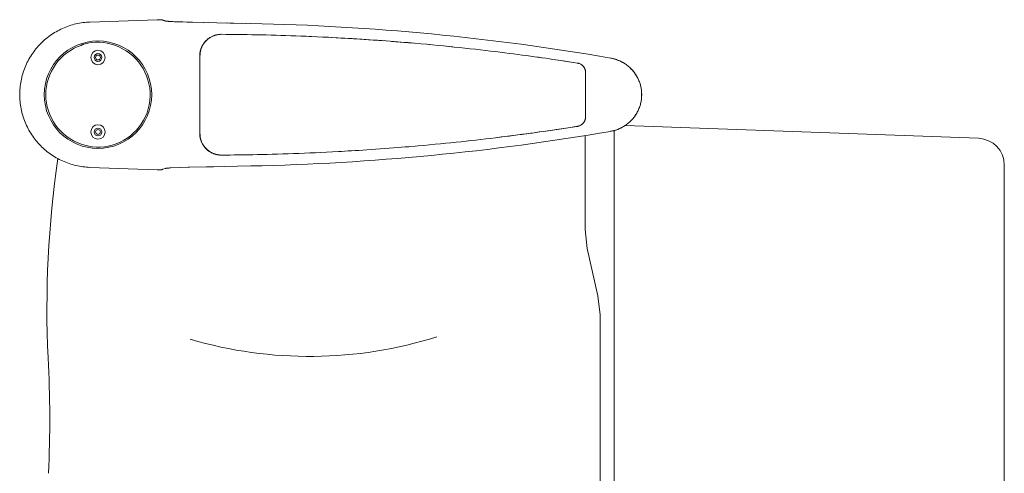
# Model space of a CAD drawing. Header units: inches. Extents: x -2078 to 109126, y -964 to 6385.
# Tile 223 of 256: x 36991 to 37016, y 4264 to 4275. Entities that reach past the tile are written whole.
import ezdxf

# ---------------------------------------------------------------- set-up
doc = ezdxf.new("R2010")
doc.units = ezdxf.units.IN
doc.header["$MEASUREMENT"] = 0
doc.layers.add('16_dwg _2_', color=8, linetype='Continuous', lineweight=9)
doc.layers.add('A-HATCH', color=9, linetype='Continuous')

# ---------------------------------------------------------------- blocks, each defined once
blk = doc.blocks.new('16_dwg _2_-1561311-3-1st Floor - Auditorium')
at = {"color": 254, "lineweight": 9}
for p, q in [((176994.892, 507979.952), (177009.948, 507979.952)), ((176993.897, 507970.36), (176994.223, 507979.299)), ((177010.765, 507970.075), (176994.027, 507970.075)), ((176994.155, 507969.342), (176996.531, 507969.342)), ((176992.183, 507968.238), (176992.168, 507968.134)), ((176991.909, 507965.993), (176991.893, 507965.836)), ((176991.651, 507962.51), (176991.645, 507962.363)), ((176991.312, 507960.64), (176991.314, 507960.738)), ((176994.644, 507960.529), (176994.643, 507960.584)), ((176991.304, 507960.257), (176991.305, 507960.305)), ((176991.306, 507960.352), (176991.308, 507960.448)), ((176994.645, 507960.462), (176994.645, 507960.473)), ((176994.647, 507960.2), (176994.647, 507960.253)), ((176991.607, 507960.008), (176991.609, 507959.998)), ((176994.634, 507960.017), (176994.636, 507960.025)), ((176991.612, 507959.987), (176991.616, 507959.976)), ((176991.709, 507959.798), (176991.71, 507959.797)), ((176991.735, 507959.768), (176991.736, 507959.766)), ((176991.29, 507959.642), (176991.29, 507959.644)), ((176991.291, 507959.68), (176991.291, 507959.683)), ((176991.953, 507959.622), (176991.964, 507959.619)), ((176991.974, 507959.615), (176991.984, 507959.612)), ((176991.993, 507959.61), (176992.003, 507959.607)), ((176994.153, 507959.593), (176994.161, 507959.593)), ((176994.215, 507959.602), (176994.225, 507959.604)), ((176994.948, 507959.642), (176994.948, 507959.644)), ((176991.28, 507959.197), (176991.28, 507959.2)), ((176991.22, 507958.581), (176991.22, 507958.583)), ((176991.22, 507958.569), (176991.22, 507958.555)), ((176992.13, 507955.326), (176992.134, 507955.323)), ((176992.142, 507955.314), (176992.141, 507955.315)), ((176992.259, 507955.247), (176992.257, 507955.248)), ((176992.273, 507955.242), (176992.275, 507955.241)), ((176992.299, 507955.226), (176992.297, 507955.227)), ((176992.323, 507955.217), (176992.324, 507955.217)), ((176992.34, 507955.207), (176992.338, 507955.208)), ((176992.381, 507955.188), (176992.378, 507955.189))]:
    blk.add_line(p, q, dxfattribs=at)
at = {"color": 254, "lineweight": 9, "flags": 128}
for points in [[(176994.046, 507969.988), (176994.042, 507970.01), (176994.037, 507970.037), (176994.03, 507970.063), (176994.023, 507970.089), (176994.015, 507970.115), (176994.007, 507970.141), (176993.998, 507970.166), (176993.988, 507970.191), (176993.977, 507970.216), (176993.965, 507970.241), (176993.953, 507970.265), (176993.941, 507970.289), (176993.927, 507970.312), (176993.913, 507970.335), (176993.899, 507970.358), (176993.883, 507970.38), (176993.867, 507970.401), (176993.851, 507970.423), (176993.834, 507970.443), (176993.816, 507970.464), (176993.798, 507970.483), (176993.779, 507970.502), (176993.76, 507970.521), (176993.74, 507970.539), (176993.72, 507970.557), (176993.699, 507970.574), (176993.678, 507970.59), (176993.656, 507970.605), (176993.634, 507970.62), (176993.611, 507970.635), (176993.588, 507970.649), (176993.565, 507970.662), (176993.542, 507970.674), (176993.518, 507970.686), (176993.493, 507970.697), (176993.469, 507970.707), (176993.444, 507970.717), (176993.419, 507970.726), (176993.394, 507970.734), (176993.368, 507970.741), (176993.343, 507970.748), (176993.317, 507970.754), (176993.291, 507970.759), (176993.264, 507970.764), (176993.238, 507970.768), (176993.212, 507970.771), (176993.185, 507970.773), (176993.159, 507970.774), (176993.132, 507970.775), (176993.106, 507970.775), (176993.079, 507970.774), (176993.053, 507970.773), (176993.026, 507970.771), (176993, 507970.768), (176992.974, 507970.764), (176992.948, 507970.759), (176992.922, 507970.754), (176992.896, 507970.748), (176992.87, 507970.741), (176992.844, 507970.734), (176992.819, 507970.726), (176992.794, 507970.717), (176992.769, 507970.707), (176992.745, 507970.697), (176992.72, 507970.686), (176992.697, 507970.674), (176992.673, 507970.662), (176992.65, 507970.648), (176992.627, 507970.635), (176992.604, 507970.62), (176992.582, 507970.605), (176992.561, 507970.59), (176992.539, 507970.573), (176992.519, 507970.556), (176992.498, 507970.539), (176992.479, 507970.521), (176992.459, 507970.502), (176992.44, 507970.483), (176992.422, 507970.463), (176992.405, 507970.443), (176992.387, 507970.422), (176992.371, 507970.401), (176992.355, 507970.379), (176992.34, 507970.357), (176992.325, 507970.335), (176992.311, 507970.312), (176992.298, 507970.288), (176992.285, 507970.264), (176992.273, 507970.24), (176992.261, 507970.216), (176992.251, 507970.191), (176992.241, 507970.166), (176992.232, 507970.14), (176992.223, 507970.115), (176992.215, 507970.089), (176992.208, 507970.063), (176992.202, 507970.036), (176992.196, 507970.01), (176992.192, 507969.988), (176992.197, 507970.015), (176992.203, 507970.041), (176992.209, 507970.067), (176992.217, 507970.093), (176992.224, 507970.119), (176992.233, 507970.144), (176992.242, 507970.17), (176992.252, 507970.195), (176992.263, 507970.219), (176992.275, 507970.244), (176992.287, 507970.268), (176992.3, 507970.291), (176992.313, 507970.314), (176992.327, 507970.337), (176992.342, 507970.36), (176992.357, 507970.382), (176992.373, 507970.403), (176992.39, 507970.424), (176992.407, 507970.445), (176992.424, 507970.465), (176992.443, 507970.485), (176992.461, 507970.504), (176992.481, 507970.522), (176992.5, 507970.54), (176992.521, 507970.557), (176992.541, 507970.574), (176992.563, 507970.59), (176992.584, 507970.606), (176992.606, 507970.621), (176992.629, 507970.635), (176992.651, 507970.649), (176992.675, 507970.662), (176992.698, 507970.674), (176992.722, 507970.686), (176992.746, 507970.697), (176992.771, 507970.707), (176992.795, 507970.716), (176992.82, 507970.725), (176992.846, 507970.733), (176992.871, 507970.741), (176992.897, 507970.747), (176992.922, 507970.753), (176992.948, 507970.759), (176992.974, 507970.763), (176993.001, 507970.767), (176993.027, 507970.77), (176993.053, 507970.772), (176993.08, 507970.774), (176993.106, 507970.774), (176993.132, 507970.774), (176993.159, 507970.774), (176993.185, 507970.772), (176993.212, 507970.77), (176993.238, 507970.767), (176993.264, 507970.763), (176993.29, 507970.759), (176993.316, 507970.753), (176993.342, 507970.747), (176993.367, 507970.741), (176993.393, 507970.733), (176993.418, 507970.725), (176993.443, 507970.716), (176993.468, 507970.707), (176993.492, 507970.697), (176993.516, 507970.686), (176993.54, 507970.674), (176993.564, 507970.662), (176993.587, 507970.649), (176993.61, 507970.635), (176993.632, 507970.621), (176993.654, 507970.606), (176993.676, 507970.59), (176993.697, 507970.574), (176993.718, 507970.557), (176993.738, 507970.54), (176993.758, 507970.522), (176993.777, 507970.504), (176993.796, 507970.485), (176993.814, 507970.465), (176993.832, 507970.445), (176993.849, 507970.424), (176993.865, 507970.403), (176993.881, 507970.382), (176993.897, 507970.36), (176993.911, 507970.337), (176993.925, 507970.314), (176993.939, 507970.291), (176993.952, 507970.268), (176993.964, 507970.244), (176993.975, 507970.219), (176993.986, 507970.195), (176993.996, 507970.17), (176994.005, 507970.144), (176994.014, 507970.119), (176994.022, 507970.093), (176994.029, 507970.067), (176994.036, 507970.041), (176994.041, 507970.015), (176994.046, 507969.988)], [(177010.637, 507969.342), (177008.261, 507969.342), (177007.782, 507969.396), (177006.58, 507969.668), (177006.101, 507969.721), (176998.691, 507969.721), (176998.211, 507969.668), (176997.01, 507969.396), (176996.531, 507969.342)], [(176992.318, 507969.15), (176992.301, 507969.039), (176992.303, 507969.051), (176992.318, 507969.143), (176992.318, 507969.15), (176992.319, 507969.159), (176992.321, 507969.169), (176992.324, 507969.178), (176992.327, 507969.187), (176992.33, 507969.196), (176992.333, 507969.205), (176992.337, 507969.214), (176992.341, 507969.222), (176992.346, 507969.231), (176992.351, 507969.239), (176992.356, 507969.247), (176992.361, 507969.255), (176992.367, 507969.262), (176992.373, 507969.27), (176992.379, 507969.277), (176992.386, 507969.284), (176992.393, 507969.29), (176992.4, 507969.297), (176992.407, 507969.303), (176992.415, 507969.309), (176992.423, 507969.314), (176992.431, 507969.319), (176992.439, 507969.324), (176992.448, 507969.328), (176992.456, 507969.333), (176992.465, 507969.336), (176992.474, 507969.34), (176992.483, 507969.343), (176992.492, 507969.346), (176992.501, 507969.348), (176992.51, 507969.35), (176992.52, 507969.352), (176992.529, 507969.353), (176992.539, 507969.354), (176992.548, 507969.355), (176992.558, 507969.355), (176993.681, 507969.355), (176993.69, 507969.355), (176993.7, 507969.354), (176993.709, 507969.353), (176993.719, 507969.352), (176993.728, 507969.35), (176993.737, 507969.348), (176993.747, 507969.346), (176993.756, 507969.343), (176993.765, 507969.34), (176993.774, 507969.336), (176993.782, 507969.333), (176993.791, 507969.328), (176993.799, 507969.324), (176993.808, 507969.319), (176993.816, 507969.314), (176993.823, 507969.309), (176993.831, 507969.303), (176993.838, 507969.297), (176993.846, 507969.29), (176993.852, 507969.284), (176993.859, 507969.277), (176993.865, 507969.27), (176993.872, 507969.262), (176993.877, 507969.255), (176993.883, 507969.247), (176993.888, 507969.239), (176993.893, 507969.231), (176993.897, 507969.222), (176993.901, 507969.214), (176993.905, 507969.205), (176993.909, 507969.196), (176993.912, 507969.187), (176993.915, 507969.178), (176993.917, 507969.169), (176993.919, 507969.159), (176993.921, 507969.15), (176993.932, 507969.079), (176993.949, 507968.969), (176993.926, 507969.11), (176993.921, 507969.143), (176993.921, 507969.15)], [(176992.265, 507968.803), (176992.27, 507968.836), (176992.286, 507968.94), (176992.301, 507969.044), (176992.284, 507968.934), (176992.267, 507968.821), (176992.261, 507968.781), (176992.243, 507968.658), (176992.224, 507968.529), (176992.211, 507968.44), (176992.198, 507968.349), (176992.184, 507968.256), (176992.171, 507968.16), (176992.157, 507968.062), (176992.144, 507967.961), (176992.13, 507967.858), (176992.115, 507967.752), (176992.101, 507967.644), (176992.087, 507967.534), (176992.073, 507967.422), (176992.058, 507967.308), (176992.044, 507967.191), (176992.029, 507967.072), (176992.014, 507966.95), (176992, 507966.825), (176991.985, 507966.697), (176991.97, 507966.566), (176991.955, 507966.434), (176991.941, 507966.3), (176991.926, 507966.166), (176991.912, 507966.031), (176991.898, 507965.896), (176991.885, 507965.76), (176991.871, 507965.622), (176991.858, 507965.482), (176991.844, 507965.336), (176991.855, 507965.443)], [(176994.003, 507968.609), (176993.984, 507968.735), (176993.966, 507968.855), (176993.949, 507968.969), (176993.964, 507968.865)], [(176994.014, 507968.529), (176993.998, 507968.637), (176993.98, 507968.758), (176993.964, 507968.865)], [(176994.003, 507968.609), (176994.022, 507968.478), (176994.035, 507968.388), (176994.047, 507968.301), (176994.063, 507968.183), (176994.081, 507968.055), (176994.094, 507967.963), (176994.107, 507967.865), (176994.121, 507967.758), (176994.138, 507967.638), (176994.124, 507967.745), (176994.11, 507967.85), (176994.103, 507967.902), (176994.089, 507968.004), (176994.075, 507968.103), (176994.062, 507968.2)], [(176994.062, 507968.2), (176994.047, 507968.301), (176994.032, 507968.406), (176994.014, 507968.529)], [(176994.195, 507967.19), (176994.181, 507967.305), (176994.166, 507967.419), (176994.152, 507967.53), (176994.138, 507967.638), (176994.153, 507967.515), (176994.171, 507967.377), (176994.189, 507967.23), (176994.208, 507967.074)], [(176994.253, 507966.705), (176994.238, 507966.829), (176994.224, 507966.952), (176994.209, 507967.072), (176994.195, 507967.19)], [(176994.322, 507966.077), (176994.308, 507966.204), (176994.295, 507966.329), (176994.281, 507966.455), (176994.267, 507966.58), (176994.253, 507966.705)], [(176994.348, 507965.817), (176994.335, 507965.948), (176994.322, 507966.077)], [(176994.401, 507965.265), (176994.388, 507965.406), (176994.375, 507965.545), (176994.362, 507965.682), (176994.348, 507965.817)], [(176991.844, 507965.336), (176991.83, 507965.184), (176991.816, 507965.027), (176991.809, 507964.946), (176991.802, 507964.863), (176991.795, 507964.779), (176991.788, 507964.691), (176991.781, 507964.601), (176991.774, 507964.508), (176991.766, 507964.411), (176991.758, 507964.307), (176991.75, 507964.199), (176991.742, 507964.089), (176991.735, 507963.977), (176991.727, 507963.863), (176991.719, 507963.752), (176991.713, 507963.646), (176991.706, 507963.544), (176991.7, 507963.445), (176991.694, 507963.35), (176991.689, 507963.26), (176991.684, 507963.172), (176991.68, 507963.088), (176991.671, 507962.928), (176991.667, 507962.851), (176991.66, 507962.702), (176991.653, 507962.559), (176991.647, 507962.42), (176991.641, 507962.285), (176991.636, 507962.152), (176991.631, 507962.022), (176991.626, 507961.895), (176991.622, 507961.77), (176991.618, 507961.645), (176991.615, 507961.521), (176991.611, 507961.396), (176991.608, 507961.272), (176991.605, 507961.149), (176991.603, 507961.028), (176991.6, 507960.91), (176991.598, 507960.794), (176991.597, 507960.681), (176991.595, 507960.571), (176991.594, 507960.463), (176991.593, 507960.355), (176991.592, 507960.25), (176991.591, 507960.144), (176991.591, 507960.134), (176991.591, 507960.125), (176991.592, 507960.104), (176991.594, 507960.083), (176991.596, 507960.063), (176991.6, 507960.042), (176991.604, 507960.022), (176991.608, 507960.001), (176991.614, 507959.981), (176991.62, 507959.962), (176991.627, 507959.942), (176991.635, 507959.923), (176991.643, 507959.904), (176991.653, 507959.885), (176991.663, 507959.867), (176991.673, 507959.849), (176991.684, 507959.832), (176991.696, 507959.815), (176991.709, 507959.798), (176991.722, 507959.782), (176991.736, 507959.766), (176991.75, 507959.751), (176991.765, 507959.737), (176991.781, 507959.723), (176991.797, 507959.71), (176991.813, 507959.697), (176991.83, 507959.685), (176991.847, 507959.674), (176991.865, 507959.663), (176991.883, 507959.653), (176991.902, 507959.644), (176991.921, 507959.635), (176991.94, 507959.627), (176991.959, 507959.62), (176991.979, 507959.614), (176991.999, 507959.608), (176992.019, 507959.603), (176992.039, 507959.599), (176992.06, 507959.596), (176992.081, 507959.593), (176992.101, 507959.591), (176992.122, 507959.59), (176992.138, 507959.59), (176994.1, 507959.59), (176994.1, 507959.596)], [(176994.605, 507962.102), (176994.599, 507962.24), (176994.593, 507962.379), (176994.587, 507962.518), (176994.581, 507962.658), (176994.574, 507962.801), (176994.566, 507962.948), (176994.558, 507963.102), (176994.554, 507963.181), (176994.549, 507963.263), (176994.544, 507963.347), (176994.539, 507963.434), (176994.534, 507963.524), (176994.528, 507963.618), (176994.521, 507963.717), (176994.515, 507963.819), (176994.507, 507963.928), (176994.499, 507964.041), (176994.491, 507964.154), (176994.483, 507964.269), (176994.474, 507964.384), (176994.466, 507964.494), (176994.458, 507964.598), (176994.45, 507964.698), (176994.442, 507964.792), (176994.435, 507964.88), (176994.421, 507965.043), (176994.414, 507965.119), (176994.401, 507965.265)], [(176991.814, 507964.993), (176991.804, 507964.872), (176991.795, 507964.763), (176991.787, 507964.664), (176991.777, 507964.545), (176991.769, 507964.441)], [(176991.753, 507964.229), (176991.745, 507964.121), (176991.738, 507964.021), (176991.73, 507963.905), (176991.723, 507963.806), (176991.716, 507963.694), (176991.708, 507963.569), (176991.702, 507963.478), (176991.697, 507963.381)], [(176991.684, 507963.163), (176991.677, 507963.043), (176991.671, 507962.916)], [(176994.635, 507961.051), (176994.633, 507961.173), (176994.63, 507961.299), (176994.626, 507961.427), (176994.623, 507961.557), (176994.619, 507961.691), (176994.614, 507961.827), (176994.61, 507961.964), (176994.605, 507962.102)], [(176994.64, 507960.813), (176994.638, 507960.93), (176994.635, 507961.051)], [(176991.279, 507959.166), (176991.281, 507959.263), (176991.285, 507959.408), (176991.294, 507959.806), (176991.299, 507960.026), (176991.316, 507960.883)], [(176994.641, 507960.058), (176994.643, 507960.065), (176994.643, 507960.073), (176994.644, 507960.08), (176994.645, 507960.087), (176994.646, 507960.094), (176994.646, 507960.1), (176994.646, 507960.107), (176994.647, 507960.113), (176994.647, 507960.125), (176994.647, 507960.144), (176994.647, 507960.137), (176994.647, 507960.144), (176994.647, 507960.253), (176994.646, 507960.362), (176994.645, 507960.473), (176994.643, 507960.584), (176994.642, 507960.697), (176994.64, 507960.813)], [(176994.922, 507960.883), (176994.936, 507960.211), (176994.941, 507959.937), (176994.945, 507959.764), (176994.956, 507959.298)], [(176991.591, 507960.129), (176991.592, 507960.111), (176991.594, 507960.093), (176991.595, 507960.076), (176991.598, 507960.058), (176991.601, 507960.04), (176991.605, 507960.022), (176991.609, 507960.005), (176991.614, 507959.987), (176991.619, 507959.97), (176991.625, 507959.953), (176991.632, 507959.937), (176991.639, 507959.92), (176991.647, 507959.904), (176991.655, 507959.888), (176991.663, 507959.872), (176991.673, 507959.856), (176991.682, 507959.841), (176991.693, 507959.826), (176991.703, 507959.812), (176991.714, 507959.798), (176991.726, 507959.784), (176991.738, 507959.771), (176991.75, 507959.758), (176991.763, 507959.745), (176991.777, 507959.733), (176991.79, 507959.721), (176991.804, 507959.71), (176991.819, 507959.699), (176991.834, 507959.689), (176991.849, 507959.679), (176991.864, 507959.67), (176991.88, 507959.661), (176991.896, 507959.653), (176991.912, 507959.645), (176991.928, 507959.638), (176991.945, 507959.632), (176991.962, 507959.626), (176991.979, 507959.62), (176991.996, 507959.615), (176992.014, 507959.611), (176992.031, 507959.607), (176992.049, 507959.604), (176992.067, 507959.601), (176992.085, 507959.599), (176992.102, 507959.598), (176992.12, 507959.597), (176992.138, 507959.596), (176994.1, 507959.596), (176994.118, 507959.597), (176994.136, 507959.598), (176994.154, 507959.599), (176994.172, 507959.601), (176994.19, 507959.604), (176994.207, 507959.607), (176994.225, 507959.611), (176994.242, 507959.615), (176994.259, 507959.62), (176994.277, 507959.626), (176994.293, 507959.632), (176994.31, 507959.638), (176994.327, 507959.645), (176994.343, 507959.653), (176994.359, 507959.661), (176994.374, 507959.67), (176994.39, 507959.679), (176994.405, 507959.689), (176994.42, 507959.699), (176994.434, 507959.71), (176994.448, 507959.721), (176994.462, 507959.733), (176994.475, 507959.745), (176994.488, 507959.758), (176994.5, 507959.771), (176994.513, 507959.784), (176994.524, 507959.798), (176994.535, 507959.812), (176994.546, 507959.826), (176994.556, 507959.841), (176994.566, 507959.856), (176994.575, 507959.872), (176994.584, 507959.888), (176994.592, 507959.904), (176994.599, 507959.92), (176994.607, 507959.936), (176994.613, 507959.953), (176994.619, 507959.97), (176994.625, 507959.987), (176994.629, 507960.005), (176994.634, 507960.022), (176994.637, 507960.04), (176994.64, 507960.058), (176994.643, 507960.075), (176994.645, 507960.093), (176994.646, 507960.111), (176994.647, 507960.129), (176994.647, 507960.125), (176994.646, 507960.104), (176994.645, 507960.083), (176994.642, 507960.062), (176994.639, 507960.042), (176994.635, 507960.021), (176994.63, 507960.001), (176994.624, 507959.981), (176994.618, 507959.961), (176994.611, 507959.942), (176994.603, 507959.922), (176994.595, 507959.903), (176994.586, 507959.885), (176994.576, 507959.867), (176994.565, 507959.849), (176994.554, 507959.831), (176994.542, 507959.814), (176994.529, 507959.798), (176994.516, 507959.782), (176994.502, 507959.766), (176994.488, 507959.751), (176994.473, 507959.737), (176994.457, 507959.723), (176994.442, 507959.71), (176994.425, 507959.697), (176994.408, 507959.685), (176994.391, 507959.674), (176994.373, 507959.663), (176994.355, 507959.653), (176994.336, 507959.644), (176994.317, 507959.635), (176994.298, 507959.627), (176994.279, 507959.62), (176994.259, 507959.614), (176994.239, 507959.608), (176994.219, 507959.603), (176994.199, 507959.599), (176994.178, 507959.596), (176994.158, 507959.593), (176994.137, 507959.591), (176994.116, 507959.59), (176994.1, 507959.59), (176994.107, 507959.59), (176994.115, 507959.59), (176994.122, 507959.59)], [(176994.61, 507959.938), (176994.614, 507959.949), (176994.617, 507959.959), (176994.621, 507959.969), (176994.624, 507959.979), (176994.627, 507959.989), (176994.629, 507959.998), (176994.632, 507960.008)], [(176994.637, 507960.034), (176994.639, 507960.042), (176994.64, 507960.05)], [(176994.647, 507960.13), (176994.647, 507960.134), (176994.647, 507960.137)], [(176991.619, 507959.964), (176991.623, 507959.952), (176991.628, 507959.94)], [(176991.633, 507959.927), (176991.639, 507959.914), (176991.645, 507959.9)], [(176991.652, 507959.886), (176991.66, 507959.872), (176991.668, 507959.857), (176991.678, 507959.842), (176991.688, 507959.827), (176991.698, 507959.812)], [(176991.749, 507959.753), (176991.762, 507959.74), (176991.777, 507959.727), (176991.791, 507959.715), (176991.805, 507959.703), (176991.819, 507959.693), (176991.833, 507959.683)], [(176994.39, 507959.673), (176994.405, 507959.683), (176994.42, 507959.693), (176994.435, 507959.704), (176994.45, 507959.716), (176994.464, 507959.729), (176994.479, 507959.742), (176994.493, 507959.756), (176994.506, 507959.77), (176994.518, 507959.784), (176994.53, 507959.799)], [(176994.541, 507959.813), (176994.551, 507959.827), (176994.56, 507959.84), (176994.568, 507959.853), (176994.576, 507959.866), (176994.583, 507959.879), (176994.589, 507959.891), (176994.595, 507959.903), (176994.6, 507959.915), (176994.605, 507959.927)], [(176991.846, 507959.675), (176991.859, 507959.667), (176991.872, 507959.659), (176991.884, 507959.653)], [(176991.897, 507959.646), (176991.909, 507959.641), (176991.92, 507959.635), (176991.932, 507959.631), (176991.943, 507959.626)], [(176992.012, 507959.605), (176992.021, 507959.603), (176992.029, 507959.601), (176992.038, 507959.599), (176992.046, 507959.598)], [(176992.054, 507959.597), (176992.061, 507959.595), (176992.069, 507959.594), (176992.076, 507959.594), (176992.083, 507959.593), (176992.09, 507959.592), (176992.097, 507959.592), (176992.103, 507959.591), (176992.11, 507959.591)], [(176994.13, 507959.591), (176994.138, 507959.591), (176994.145, 507959.592)], [(176994.17, 507959.594), (176994.178, 507959.596), (176994.187, 507959.597), (176994.196, 507959.598), (176994.205, 507959.6)], [(176994.235, 507959.607), (176994.246, 507959.61), (176994.257, 507959.613), (176994.269, 507959.617), (176994.281, 507959.621)], [(176994.293, 507959.625), (176994.306, 507959.63), (176994.319, 507959.636)], [(176994.332, 507959.642), (176994.346, 507959.648), (176994.36, 507959.656), (176994.375, 507959.664)], [(176994.955, 507959.335), (176994.956, 507959.298), (176994.971, 507958.862), (176994.973, 507958.835), (176994.974, 507958.823), (176994.975, 507958.811), (176994.976, 507958.8), (176994.976, 507958.79), (176994.977, 507958.781), (176994.978, 507958.772), (176994.979, 507958.764), (176994.98, 507958.757), (176994.981, 507958.75), (176994.981, 507958.744), (176994.982, 507958.738), (176994.983, 507958.733), (176994.984, 507958.729), (176994.984, 507958.725), (176994.985, 507958.723), (176994.985, 507958.72), (176994.986, 507958.719), (176995.007, 507958.66), (176995.013, 507958.644), (176995.015, 507958.637), (176995.014, 507958.642), (176995.013, 507958.644), (176995.014, 507958.642), (176995.014, 507958.64), (176995.015, 507958.638), (176995.015, 507958.637), (176995.016, 507958.635), (176995.016, 507958.634), (176995.016, 507958.632), (176995.017, 507958.631), (176995.017, 507958.629), (176995.017, 507958.628), (176995.017, 507958.627), (176995.017, 507958.626), (176995.017, 507958.624), (176995.018, 507958.623), (176995.018, 507958.622), (176995.018, 507958.621), (176995.018, 507958.62), (176995.018, 507958.618), (176995.018, 507958.617), (176995.018, 507958.616), (176995.018, 507958.607), (176995.018, 507958.604), (176995.019, 507958.596)], [(176991.225, 507958.642), (176991.224, 507958.638), (176991.223, 507958.635), (176991.222, 507958.631), (176991.222, 507958.627), (176991.221, 507958.623), (176991.221, 507958.619), (176991.249, 507958.694), (176991.249, 507958.697), (176991.249, 507958.701), (176991.249, 507958.705), (176991.25, 507958.709), (176991.251, 507958.713), (176991.252, 507958.717), (176991.253, 507958.719), (176991.256, 507958.729), (176991.258, 507958.74), (176991.259, 507958.751), (176991.26, 507958.764), (176991.261, 507958.777), (176991.263, 507958.792), (176991.264, 507958.808), (176991.265, 507958.825), (176991.266, 507958.843), (176991.267, 507958.862), (176991.269, 507958.904), (176991.268, 507958.877), (176991.266, 507958.848), (176991.265, 507958.823), (176991.264, 507958.811), (176991.263, 507958.8), (176991.262, 507958.79), (176991.261, 507958.781), (176991.26, 507958.772), (176991.26, 507958.764), (176991.259, 507958.756), (176991.258, 507958.75), (176991.257, 507958.744), (176991.256, 507958.738), (176991.256, 507958.733), (176991.255, 507958.729), (176991.254, 507958.725), (176991.254, 507958.722), (176991.253, 507958.72), (176991.253, 507958.719), (176991.225, 507958.644), (176991.225, 507958.642), (176991.224, 507958.64), (176991.224, 507958.639), (176991.223, 507958.637), (176991.223, 507958.636), (176991.223, 507958.634), (176991.222, 507958.633), (176991.222, 507958.631), (176991.222, 507958.63), (176991.222, 507958.629), (176991.221, 507958.628), (176991.221, 507958.627), (176991.221, 507958.626), (176991.221, 507958.624), (176991.221, 507958.623), (176991.221, 507958.622), (176991.221, 507958.617), (176991.221, 507958.616), (176991.221, 507958.615), (176991.221, 507958.614), (176991.221, 507958.613), (176991.22, 507958.611), (176991.22, 507958.61), (176991.22, 507958.608), (176991.22, 507958.606), (176991.22, 507958.602), (176991.22, 507958.604), (176991.22, 507958.608), (176991.22, 507958.605), (176991.22, 507958.598), (176991.22, 507958.602), (176991.22, 507958.593), (176991.22, 507958.598), (176991.22, 507958.587), (176991.22, 507958.589), (176991.22, 507958.578), (176991.22, 507958.569)], [(176991.22, 507958.616), (176991.22, 507958.617), (176991.221, 507958.618), (176991.221, 507958.619), (176991.221, 507958.62), (176991.221, 507958.621)], [(176991.22, 507958.611), (176991.22, 507958.613), (176991.22, 507958.616)], [(176995.018, 507958.56), (176995.018, 507958.546), (176995.018, 507958.531), (176995.017, 507958.516), (176994.958, 507956.808), (176994.956, 507956.768), (176994.953, 507956.723), (176994.948, 507956.679), (176994.943, 507956.634), (176994.937, 507956.589), (176994.929, 507956.545), (176994.921, 507956.501), (176994.911, 507956.457), (176994.9, 507956.413), (176994.889, 507956.37), (176994.876, 507956.327), (176994.862, 507956.284), (176994.847, 507956.242), (176994.831, 507956.199), (176994.814, 507956.158), (176994.796, 507956.117), (176994.777, 507956.076), (176994.757, 507956.036), (176994.736, 507955.996), (176994.714, 507955.956), (176994.691, 507955.918), (176994.668, 507955.88), (176994.643, 507955.842), (176994.617, 507955.805), (176994.591, 507955.769), (176994.563, 507955.733), (176994.535, 507955.698), (176994.506, 507955.664), (176994.476, 507955.63), (176994.445, 507955.598), (176994.413, 507955.566), (176994.381, 507955.534), (176994.348, 507955.504), (176994.314, 507955.474), (176994.279, 507955.445), (176994.244, 507955.417), (176994.208, 507955.39), (176994.172, 507955.364), (176994.134, 507955.339), (176994.097, 507955.315), (176994.058, 507955.291), (176994.019, 507955.269), (176993.98, 507955.247), (176993.94, 507955.227), (176993.899, 507955.207), (176993.858, 507955.188), (176993.817, 507955.171), (176993.775, 507955.154), (176993.733, 507955.139), (176993.69, 507955.124), (176993.647, 507955.111), (176993.604, 507955.099), (176993.56, 507955.087), (176993.517, 507955.077), (176993.473, 507955.068), (176993.428, 507955.06), (176993.384, 507955.053), (176993.339, 507955.047), (176993.294, 507955.042), (176993.25, 507955.038), (176993.205, 507955.036), (176993.16, 507955.034), (176993.119, 507955.034), (176993.079, 507955.034), (176993.034, 507955.036), (176992.989, 507955.038), (176992.944, 507955.042), (176992.9, 507955.047), (176992.855, 507955.053), (176992.811, 507955.06), (176992.766, 507955.068), (176992.722, 507955.077), (176992.678, 507955.087), (176992.635, 507955.098), (176992.592, 507955.111), (176992.549, 507955.124), (176992.506, 507955.139), (176992.464, 507955.154), (176992.422, 507955.171), (176992.381, 507955.188), (176992.34, 507955.207), (176992.299, 507955.226), (176992.259, 507955.247), (176992.22, 507955.268), (176992.181, 507955.291), (176992.142, 507955.314), (176992.104, 507955.339), (176992.067, 507955.364), (176992.031, 507955.39), (176991.995, 507955.417), (176991.959, 507955.445), (176991.925, 507955.474), (176991.891, 507955.504), (176991.858, 507955.534), (176991.825, 507955.565), (176991.794, 507955.597), (176991.763, 507955.63), (176991.733, 507955.664), (176991.704, 507955.698), (176991.676, 507955.733), (176991.648, 507955.768), (176991.622, 507955.805), (176991.596, 507955.842), (176991.571, 507955.879), (176991.547, 507955.917), (176991.524, 507955.956), (176991.503, 507955.995), (176991.482, 507956.035), (176991.462, 507956.075), (176991.443, 507956.116), (176991.425, 507956.157), (176991.408, 507956.199), (176991.392, 507956.241), (176991.377, 507956.284), (176991.363, 507956.326), (176991.35, 507956.369), (176991.338, 507956.413), (176991.327, 507956.457), (176991.318, 507956.5), (176991.309, 507956.545), (176991.302, 507956.589), (176991.295, 507956.633), (176991.29, 507956.678), (176991.286, 507956.723), (176991.283, 507956.768), (176991.281, 507956.808), (176991.221, 507958.51), (176991.221, 507958.526), (176991.221, 507958.541), (176991.22, 507958.555)], [(176991.249, 507958.694), (176991.25, 507958.698), (176991.252, 507958.704), (176991.253, 507958.711), (176991.255, 507958.72)], [(176995.018, 507958.616), (176995.018, 507958.615), (176995.018, 507958.613), (176995.018, 507958.61)], [(176995.019, 507958.596), (176995.018, 507958.59), (176995.019, 507958.592), (176995.018, 507958.584), (176995.019, 507958.586)], [(176995.019, 507958.578), (176995.018, 507958.581), (176995.019, 507958.583), (176995.018, 507958.569), (176995.018, 507958.56)], [(176991.842, 507956.658), (176991.843, 507956.653), (176991.844, 507956.65), (176991.845, 507956.648), (176991.846, 507956.643), (176991.847, 507956.64), (176991.849, 507956.635), (176991.849, 507956.633), (176991.851, 507956.629), (176991.851, 507956.627), (176991.852, 507956.625), (176991.853, 507956.623), (176991.853, 507956.622), (176991.854, 507956.62), (176991.854, 507956.619), (176991.855, 507956.617), (176991.855, 507956.616), (176991.856, 507956.615), (176991.856, 507956.615), (176991.86, 507956.608)], [(176991.86, 507956.608), (176991.866, 507956.596), (176991.87, 507956.588), (176991.866, 507956.596)], [(176992.177, 507955.296), (176992.18, 507955.295), (176992.179, 507955.292)], [(176992.227, 507955.267), (176992.22, 507955.268), (176992.218, 507955.269)]]:
    blk.add_lwpolyline(points, dxfattribs=at)
blk.add_lwpolyline([(176991.277, 507959.108), (176991.279, 507959.166), (176991.276, 507959.081), (176991.274, 507959.031), (176991.273, 507958.986), (176991.271, 507958.946), (176991.27, 507958.909), (176991.271, 507958.949), (176991.273, 507958.998), (176991.275, 507959.051)], close=True, dxfattribs=at)
at = {"color": 254, "lineweight": 9}
for centre, radius in [((176993.119, 507957.015), 1.36), ((176992.177, 507957.015), 0.182), ((176992.177, 507957.015), 0.0988), ((176992.177, 507957.015), 0.0608), ((176994.062, 507957.015), 0.182), ((176994.062, 507957.015), 0.0988), ((176994.062, 507957.015), 0.0608)]:
    blk.add_circle(centre, radius, dxfattribs=at)
for centre, radius, start, end in [((176994.899, 507979.276), 0.676, 89.3877, 178.035), ((177051.996, 507959.642), 60.693, 170.18515, 178.82805), ((176934.242, 507959.642), 60.693, 1.17195, 9.81485), ((176989.012, 507962.371), 10.732, 343.6546, 17.4805), ((176993.122, 507957.011), 1.325, 15.8345, 160.9722), ((176993.057, 507957.007), 1.265, 159.8381, 195.9948), ((176993.181, 507957.024), 1.265, 339.8381, 15.9948), ((176993.119, 507957.015), 1.32, 198.8889, 341.1111), ((176998.567, 507982.731), 27.008, 261.8458, 272.5785), ((177001.35, 507928.42), 27.375, 87.1699, 93.2844)]:
    blk.add_arc(centre, radius, start, end, dxfattribs=at)
blk = doc.blocks.new('A5D46WD16A')
at = {"layer": '16_dwg _2_', "color": 250, "rotation": 270.0000000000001}
blk.add_blockref('16_dwg _2_-1561311-3-1st Floor - Auditorium', (-499609.735, 181233.783), dxfattribs=at)

msp = doc.modelspace()

# ---------------------------------------------------------------- block references
at = {"layer": 'A-HATCH'}
msp.add_blockref('A5D46WD16A', (28645.88, 32.751), dxfattribs=at)

doc.saveas('drawing.dxf')
